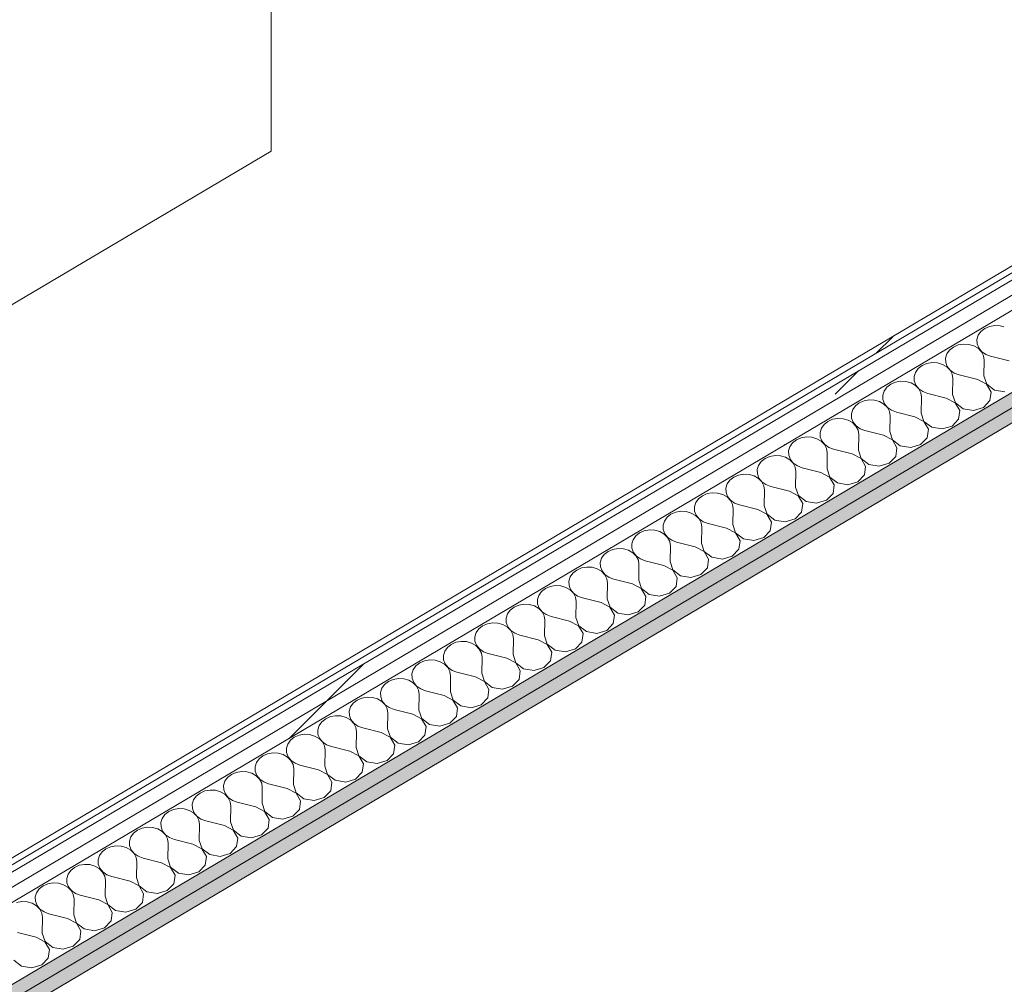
# Model space of a CAD drawing. Header units: millimetres. Extents: x -36631 to 27388, y -24993 to 6945.
# Tile 206 of 256: x 6243 to 7141, y -10282 to -9402. Entities that reach past the tile are written whole.
import ezdxf

# ---------------------------------------------------------------- set-up
doc = ezdxf.new("R2010")
doc.units = ezdxf.units.MM
doc.header["$MEASUREMENT"] = 0
doc.linetypes.add('Wipeout_Contour', pattern=[1000, 0, -1000])
doc.layers.add('Nuevo_08_E_Envans secs', color=7, linetype='Continuous')
doc.layers.add('Nuevo_08_E_Envans secs_Pluma_Nº__1', color=7, linetype='Continuous', lineweight=5)
doc.layers.add('Nuevo_08_E_Envans secs_Pluma_Nº__47', color=7, linetype='Continuous', lineweight=20)
for name, color, linetype, lineweight, true_color in [('Nuevo_08_E_Envans secs_Pluma_Nº__102', 7, 'Continuous', 5, 0xcccccc), ('Nuevo_08_E_Envans secs_Pluma_Nº__171', 171, 'Continuous', 13, 0xaaaaff), ('Nuevo_08_E_Envans secs_Pluma_Nº__177', 7, 'Continuous', 15, 0xf7e046), ('Nuevo_08_E_Envans secs_Pluma_Nº__79', 7, 'Continuous', 5, 0xaaffd5)]:
    doc.layers.add(name, color=color, linetype=linetype, lineweight=lineweight, true_color=true_color)
pattern_1 = [(45, (0, 0), (-183.848, 183.848), [195, -65]), (45, (7e-14, 183.85), (-183.848, 183.848), [195, -65])]

# ---------------------------------------------------------------- blocks, each defined once
blk = doc.blocks.new('*X278')
at = {"layer": 'Nuevo_08_E_Envans secs_Pluma_Nº__102', "color": 254, "linetype": 'Continuous', "lineweight": 5, "true_color": 0xcccccc}
for p, q in [((7127.14, -9681.96), (7122.84, -9683.83)), ((7131.91, -9681.12), (7127.14, -9681.96)), ((7136.78, -9681.37), (7131.91, -9681.12)), ((7140.09, -9682.32), (7136.78, -9681.37)), ((7116.87, -9690.02), (7115.66, -9693.87)), ((7119.33, -9686.59), (7116.87, -9690.02)), ((7122.84, -9683.83), (7119.33, -9686.59)), ((7098.54, -9698.9), (7094.23, -9700.77)), ((7103.3, -9698.06), (7098.54, -9698.9)), ((7108.17, -9698.31), (7103.3, -9698.06)), ((7112.78, -9699.63), (7108.17, -9698.31)), ((7116.76, -9701.93), (7112.78, -9699.63)), ((7115.66, -9693.87), (7115.8, -9697.84)), ((7115.8, -9697.84), (7117.25, -9701.63)), ((7088.26, -9706.96), (7087.06, -9710.81)), ((7090.72, -9703.53), (7088.26, -9706.96)), ((7094.23, -9700.77), (7090.72, -9703.53)), ((7119.81, -9705.02), (7116.76, -9701.93)), ((7117.25, -9701.63), (7119.93, -9704.95)), ((7121.72, -9708.68), (7119.81, -9705.02)), ((7119.93, -9704.95), (7123.62, -9707.55)), ((7122.32, -9712.62), (7121.72, -9708.68)), ((7123.62, -9707.55), (7128.04, -9709.23)), ((7144.95, -9713.46), (7128.04, -9709.23)), ((7065.62, -9717.71), (7062.11, -9720.47)), ((7069.93, -9715.84), (7065.62, -9717.71)), ((7074.7, -9715), (7069.93, -9715.84)), ((7079.57, -9715.25), (7074.7, -9715)), ((7084.17, -9716.57), (7079.57, -9715.25)), ((7088.15, -9718.87), (7084.17, -9716.57)), ((7087.06, -9710.81), (7087.19, -9714.78)), ((7087.19, -9714.78), (7088.65, -9718.57)), ((7122.06, -9727.02), (7122.32, -9712.62)), ((7059.66, -9723.9), (7058.45, -9727.75)), ((7062.11, -9720.47), (7059.66, -9723.9)), ((7091.21, -9721.96), (7088.15, -9718.87)), ((7088.65, -9718.57), (7091.32, -9721.89)), ((7093.11, -9725.62), (7091.21, -9721.96)), ((7091.32, -9721.89), (7095.01, -9724.49)), ((7093.71, -9729.56), (7093.11, -9725.62)), ((7095.01, -9724.49), (7099.43, -9726.17)), ((7116.34, -9730.4), (7099.43, -9726.17)), ((7122.06, -9727.02), (7124.56, -9734.62)), ((7037.02, -9734.65), (7033.5, -9737.41)), ((7041.32, -9732.78), (7037.02, -9734.65)), ((7046.09, -9731.94), (7041.32, -9732.78)), ((7050.96, -9732.19), (7046.09, -9731.94)), ((7055.56, -9733.51), (7050.96, -9732.19)), ((7059.54, -9735.81), (7055.56, -9733.51)), ((7058.45, -9727.75), (7058.58, -9731.72)), ((7058.58, -9731.72), (7060.04, -9735.51)), ((7062.6, -9738.9), (7059.54, -9735.81)), ((7060.04, -9735.51), (7062.72, -9738.84)), ((7093.45, -9743.96), (7093.71, -9729.56)), ((7124.45, -9734.68), (7116.34, -9730.4)), ((7128.58, -9741.8), (7124.45, -9734.68)), ((7124.56, -9734.62), (7131.6, -9740.01)), ((7031.05, -9740.85), (7029.84, -9744.69)), ((7029.84, -9744.69), (7029.97, -9748.67)), ((7033.5, -9737.41), (7031.05, -9740.85)), ((7064.5, -9742.56), (7062.6, -9738.9)), ((7062.72, -9738.84), (7066.4, -9741.44)), ((7065.1, -9746.5), (7064.5, -9742.56)), ((7066.4, -9741.44), (7070.83, -9743.12)), ((7087.73, -9747.35), (7070.83, -9743.12)), ((7093.45, -9743.96), (7095.96, -9751.56)), ((7127.51, -9749.62), (7128.58, -9741.8)), ((7131.6, -9740.01), (7141.07, -9741.58)), ((7004.9, -9754.35), (7002.44, -9757.79)), ((7008.41, -9751.6), (7004.9, -9754.35)), ((7012.71, -9749.72), (7008.41, -9751.6)), ((7017.48, -9748.88), (7012.71, -9749.72)), ((7022.35, -9749.13), (7017.48, -9748.88)), ((7026.95, -9750.45), (7022.35, -9749.13)), ((7030.93, -9752.75), (7026.95, -9750.45)), ((7029.97, -9748.67), (7031.43, -9752.46)), ((7033.99, -9755.85), (7030.93, -9752.75)), ((7031.43, -9752.46), (7034.11, -9755.78)), ((7064.84, -9760.9), (7065.1, -9746.5)), ((7095.84, -9751.63), (7087.73, -9747.35)), ((7099.98, -9758.74), (7095.84, -9751.63)), ((7095.96, -9751.56), (7103, -9756.95)), ((7121.54, -9755.81), (7127.51, -9749.62)), ((7002.44, -9757.79), (7001.24, -9761.64)), ((7001.24, -9761.64), (7001.37, -9765.61)), ((7035.89, -9759.5), (7033.99, -9755.85)), ((7034.11, -9755.78), (7037.8, -9758.38)), ((7036.5, -9763.44), (7035.89, -9759.5)), ((7037.8, -9758.38), (7042.22, -9760.06)), ((7059.12, -9764.29), (7042.22, -9760.06)), ((7064.84, -9760.9), (7067.35, -9768.5)), ((7098.9, -9766.56), (7099.98, -9758.74)), ((7103, -9756.95), (7112.47, -9758.52)), ((7112.47, -9758.52), (7121.54, -9755.81)), ((6976.29, -9771.29), (6973.84, -9774.73)), ((6979.8, -9768.54), (6976.29, -9771.29)), ((6984.11, -9766.66), (6979.8, -9768.54)), ((6988.88, -9765.82), (6984.11, -9766.66)), ((6993.75, -9766.07), (6988.88, -9765.82)), ((6998.35, -9767.4), (6993.75, -9766.07)), ((7002.33, -9769.69), (6998.35, -9767.4)), ((7001.37, -9765.61), (7002.82, -9769.4)), ((7005.38, -9772.79), (7002.33, -9769.69)), ((7002.82, -9769.4), (7005.5, -9772.72)), ((7036.24, -9777.84), (7036.5, -9763.44)), ((7067.23, -9768.57), (7059.12, -9764.29)), ((7071.37, -9775.68), (7067.23, -9768.57)), ((7067.35, -9768.5), (7074.39, -9773.89)), ((7092.93, -9772.75), (7098.9, -9766.56)), ((6973.84, -9774.73), (6972.63, -9778.58)), ((6972.63, -9778.58), (6972.76, -9782.55)), ((7007.29, -9776.44), (7005.38, -9772.79)), ((7005.5, -9772.72), (7009.19, -9775.32)), ((7007.89, -9780.39), (7007.29, -9776.44)), ((7007.63, -9794.78), (7007.89, -9780.39)), ((7009.19, -9775.32), (7013.61, -9777)), ((7030.52, -9781.23), (7013.61, -9777)), ((7038.63, -9785.51), (7030.52, -9781.23)), ((7036.24, -9777.84), (7038.74, -9785.44)), ((7070.29, -9783.5), (7071.37, -9775.68)), ((7074.39, -9773.89), (7083.86, -9775.46)), ((7083.86, -9775.46), (7092.93, -9772.75)), ((6947.68, -9788.24), (6945.23, -9791.67)), ((6951.19, -9785.48), (6947.68, -9788.24)), ((6955.5, -9783.61), (6951.19, -9785.48)), ((6960.27, -9782.76), (6955.5, -9783.61)), ((6965.14, -9783.01), (6960.27, -9782.76)), ((6969.74, -9784.34), (6965.14, -9783.01)), ((6973.72, -9786.63), (6969.74, -9784.34)), ((6972.76, -9782.55), (6974.22, -9786.34)), ((6976.78, -9789.73), (6973.72, -9786.63)), ((6974.22, -9786.34), (6976.89, -9789.66)), ((6978.68, -9793.39), (6976.78, -9789.73)), ((6976.89, -9789.66), (6980.58, -9792.26)), ((7042.76, -9792.62), (7038.63, -9785.51)), ((7038.74, -9785.44), (7045.78, -9790.83)), ((7055.25, -9792.4), (7064.33, -9789.69)), ((7064.33, -9789.69), (7070.29, -9783.5)), ((6945.23, -9791.67), (6944.02, -9795.52)), ((6944.02, -9795.52), (6944.15, -9799.49)), ((6979.28, -9797.33), (6978.68, -9793.39)), ((6979.02, -9811.72), (6979.28, -9797.33)), ((6980.58, -9792.26), (6985, -9793.94)), ((7001.91, -9798.17), (6985, -9793.94)), ((7010.02, -9802.45), (7001.91, -9798.17)), ((7007.63, -9794.78), (7010.14, -9802.38)), ((7041.68, -9800.44), (7042.76, -9792.62)), ((7045.78, -9790.83), (7055.25, -9792.4)), ((6919.07, -9805.18), (6916.62, -9808.61)), ((6922.59, -9802.42), (6919.07, -9805.18)), ((6926.89, -9800.55), (6922.59, -9802.42)), ((6931.66, -9799.7), (6926.89, -9800.55)), ((6936.53, -9799.95), (6931.66, -9799.7)), ((6941.13, -9801.28), (6936.53, -9799.95)), ((6945.11, -9803.57), (6941.13, -9801.28)), ((6944.15, -9799.49), (6945.61, -9803.28)), ((6948.17, -9806.67), (6945.11, -9803.57)), ((6945.61, -9803.28), (6948.29, -9806.6)), ((6950.07, -9810.33), (6948.17, -9806.67)), ((6948.29, -9806.6), (6951.97, -9809.2)), ((7014.15, -9809.56), (7010.02, -9802.45)), ((7010.14, -9802.38), (7017.17, -9807.77)), ((7017.17, -9807.77), (7026.64, -9809.35)), ((7026.64, -9809.35), (7035.72, -9806.63)), ((7035.72, -9806.63), (7041.68, -9800.44)), ((6903.05, -9816.65), (6898.28, -9817.49)), ((6907.92, -9816.9), (6903.05, -9816.65)), ((6912.52, -9818.22), (6907.92, -9816.9)), ((6916.62, -9808.61), (6915.41, -9812.46)), ((6915.41, -9812.46), (6915.54, -9816.43)), ((6915.54, -9816.43), (6917, -9820.22)), ((6950.68, -9814.27), (6950.07, -9810.33)), ((6950.42, -9828.66), (6950.68, -9814.27)), ((6951.97, -9809.2), (6956.4, -9810.88)), ((6973.3, -9815.11), (6956.4, -9810.88)), ((6981.41, -9819.39), (6973.3, -9815.11)), ((6979.02, -9811.72), (6981.53, -9819.32)), ((7013.08, -9817.38), (7014.15, -9809.56)), ((6888.01, -9825.55), (6886.81, -9829.4)), ((6890.47, -9822.12), (6888.01, -9825.55)), ((6893.98, -9819.36), (6890.47, -9822.12)), ((6898.28, -9817.49), (6893.98, -9819.36)), ((6916.5, -9820.52), (6912.52, -9818.22)), ((6919.56, -9823.61), (6916.5, -9820.52)), ((6917, -9820.22), (6919.68, -9823.54)), ((6921.47, -9827.27), (6919.56, -9823.61)), ((6919.68, -9823.54), (6923.37, -9826.14)), ((6923.37, -9826.14), (6927.79, -9827.82)), ((6985.55, -9826.5), (6981.41, -9819.39)), ((6981.53, -9819.32), (6988.57, -9824.71)), ((6988.57, -9824.71), (6998.04, -9826.29)), ((6998.04, -9826.29), (7007.11, -9823.57)), ((7007.11, -9823.57), (7013.08, -9817.38)), ((6869.68, -9834.43), (6865.37, -9836.3)), ((6874.45, -9833.59), (6869.68, -9834.43)), ((6879.32, -9833.84), (6874.45, -9833.59)), ((6883.92, -9835.16), (6879.32, -9833.84)), ((6887.9, -9837.46), (6883.92, -9835.16)), ((6886.81, -9829.4), (6886.94, -9833.37)), ((6886.94, -9833.37), (6888.4, -9837.16)), ((6922.07, -9831.21), (6921.47, -9827.27)), ((6921.81, -9845.61), (6922.07, -9831.21)), ((6944.69, -9832.05), (6927.79, -9827.82)), ((6952.8, -9836.33), (6944.69, -9832.05)), ((6950.42, -9828.66), (6952.92, -9836.26)), ((6978.5, -9840.51), (6984.47, -9834.32)), ((6984.47, -9834.32), (6985.55, -9826.5)), ((6859.41, -9842.49), (6858.2, -9846.34)), ((6861.86, -9839.06), (6859.41, -9842.49)), ((6865.37, -9836.3), (6861.86, -9839.06)), ((6890.96, -9840.55), (6887.9, -9837.46)), ((6888.4, -9837.16), (6891.07, -9840.48)), ((6892.86, -9844.21), (6890.96, -9840.55)), ((6891.07, -9840.48), (6894.76, -9843.08)), ((6894.76, -9843.08), (6899.18, -9844.76)), ((6956.94, -9843.44), (6952.8, -9836.33)), ((6952.92, -9836.26), (6959.96, -9841.66)), ((6955.86, -9851.26), (6956.94, -9843.44)), ((6959.96, -9841.66), (6969.43, -9843.23)), ((6969.43, -9843.23), (6978.5, -9840.51)), ((6841.07, -9851.37), (6836.76, -9853.24)), ((6845.84, -9850.53), (6841.07, -9851.37)), ((6850.71, -9850.78), (6845.84, -9850.53)), ((6855.31, -9852.1), (6850.71, -9850.78)), ((6859.29, -9854.4), (6855.31, -9852.1)), ((6858.2, -9846.34), (6858.33, -9850.31)), ((6858.33, -9850.31), (6859.79, -9854.1)), ((6893.46, -9848.15), (6892.86, -9844.21)), ((6893.2, -9862.55), (6893.46, -9848.15)), ((6916.09, -9848.99), (6899.18, -9844.76)), ((6924.2, -9853.27), (6916.09, -9848.99)), ((6921.81, -9845.61), (6924.31, -9853.21)), ((6949.9, -9857.46), (6955.86, -9851.26)), ((6830.8, -9859.44), (6829.59, -9863.28)), ((6833.25, -9856), (6830.8, -9859.44)), ((6836.76, -9853.24), (6833.25, -9856)), ((6862.35, -9857.49), (6859.29, -9854.4)), ((6859.79, -9854.1), (6862.46, -9857.43)), ((6864.25, -9861.15), (6862.35, -9857.49)), ((6862.46, -9857.43), (6866.15, -9860.02)), ((6864.85, -9865.09), (6864.25, -9861.15)), ((6866.15, -9860.02), (6870.57, -9861.7)), ((6887.48, -9865.94), (6870.57, -9861.7)), ((6928.33, -9860.39), (6924.2, -9853.27)), ((6924.31, -9853.21), (6931.35, -9858.6)), ((6927.26, -9868.21), (6928.33, -9860.39)), ((6931.35, -9858.6), (6940.82, -9860.17)), ((6940.82, -9860.17), (6949.9, -9857.46)), ((6808.16, -9870.18), (6804.64, -9872.94)), ((6812.46, -9868.31), (6808.16, -9870.18)), ((6817.23, -9867.47), (6812.46, -9868.31)), ((6822.1, -9867.72), (6817.23, -9867.47)), ((6826.7, -9869.04), (6822.1, -9867.72)), ((6830.68, -9871.34), (6826.7, -9869.04)), ((6829.59, -9863.28), (6829.72, -9867.26)), ((6829.72, -9867.26), (6831.18, -9871.05)), ((6831.18, -9871.05), (6833.86, -9874.37)), ((6864.59, -9879.49), (6864.85, -9865.09)), ((6895.59, -9870.22), (6887.48, -9865.94)), ((6893.2, -9862.55), (6895.71, -9870.15)), ((6899.72, -9877.33), (6895.59, -9870.22)), ((6895.71, -9870.15), (6902.74, -9875.54)), ((6921.29, -9874.4), (6927.26, -9868.21)), ((6802.19, -9876.38), (6800.98, -9880.23)), ((6804.64, -9872.94), (6802.19, -9876.38)), ((6833.74, -9874.44), (6830.68, -9871.34)), ((6835.64, -9878.09), (6833.74, -9874.44)), ((6833.86, -9874.37), (6837.55, -9876.97)), ((6836.25, -9882.03), (6835.64, -9878.09)), ((6837.55, -9876.97), (6841.97, -9878.65)), ((6858.87, -9882.88), (6841.97, -9878.65)), ((6864.59, -9879.49), (6867.1, -9887.09)), ((6898.65, -9885.15), (6899.72, -9877.33)), ((6902.74, -9875.54), (6912.22, -9877.11)), ((6912.22, -9877.11), (6921.29, -9874.4)), ((6779.55, -9887.13), (6776.04, -9889.88)), ((6783.85, -9885.25), (6779.55, -9887.13)), ((6788.62, -9884.41), (6783.85, -9885.25)), ((6793.49, -9884.66), (6788.62, -9884.41)), ((6798.09, -9885.98), (6793.49, -9884.66)), ((6802.08, -9888.28), (6798.09, -9885.98)), ((6800.98, -9880.23), (6801.11, -9884.2)), ((6801.11, -9884.2), (6802.57, -9887.99)), ((6805.13, -9891.38), (6802.08, -9888.28)), ((6802.57, -9887.99), (6805.25, -9891.31)), ((6835.99, -9896.43), (6836.25, -9882.03)), ((6866.98, -9887.16), (6858.87, -9882.88)), ((6871.12, -9894.27), (6866.98, -9887.16)), ((6867.1, -9887.09), (6874.14, -9892.48)), ((6892.68, -9891.34), (6898.65, -9885.15)), ((6773.58, -9893.32), (6772.38, -9897.17)), ((6772.38, -9897.17), (6772.51, -9901.14)), ((6776.04, -9889.88), (6773.58, -9893.32)), ((6807.04, -9895.03), (6805.13, -9891.38)), ((6805.25, -9891.31), (6808.94, -9893.91)), ((6807.64, -9898.98), (6807.04, -9895.03)), ((6808.94, -9893.91), (6813.36, -9895.59)), ((6830.26, -9899.82), (6813.36, -9895.59)), ((6835.99, -9896.43), (6838.49, -9904.03)), ((6870.04, -9902.09), (6871.12, -9894.27)), ((6874.14, -9892.48), (6883.61, -9894.05)), ((6883.61, -9894.05), (6892.68, -9891.34)), ((6747.43, -9906.83), (6744.98, -9910.26)), ((6750.94, -9904.07), (6747.43, -9906.83)), ((6755.25, -9902.2), (6750.94, -9904.07)), ((6760.02, -9901.35), (6755.25, -9902.2)), ((6764.89, -9901.6), (6760.02, -9901.35)), ((6769.49, -9902.93), (6764.89, -9901.6)), ((6773.47, -9905.22), (6769.49, -9902.93)), ((6772.51, -9901.14), (6773.97, -9904.93)), ((6776.53, -9908.32), (6773.47, -9905.22)), ((6773.97, -9904.93), (6776.64, -9908.25)), ((6807.38, -9913.37), (6807.64, -9898.98)), ((6838.38, -9904.1), (6830.26, -9899.82)), ((6842.51, -9911.21), (6838.38, -9904.1)), ((6838.49, -9904.03), (6845.53, -9909.42)), ((6864.07, -9908.28), (6870.04, -9902.09)), ((6744.98, -9910.26), (6743.77, -9914.11)), ((6743.77, -9914.11), (6743.9, -9918.08)), ((6778.43, -9911.98), (6776.53, -9908.32)), ((6776.64, -9908.25), (6780.33, -9910.85)), ((6779.03, -9915.92), (6778.43, -9911.98)), ((6778.77, -9930.31), (6779.03, -9915.92)), ((6780.33, -9910.85), (6784.75, -9912.53)), ((6801.66, -9916.76), (6784.75, -9912.53)), ((6807.38, -9913.37), (6809.88, -9920.97)), ((6841.43, -9919.03), (6842.51, -9911.21)), ((6845.53, -9909.42), (6855, -9910.99)), ((6855, -9910.99), (6864.07, -9908.28)), ((6718.82, -9923.77), (6716.37, -9927.2)), ((6722.34, -9921.01), (6718.82, -9923.77)), ((6726.64, -9919.14), (6722.34, -9921.01)), ((6731.41, -9918.29), (6726.64, -9919.14)), ((6736.28, -9918.54), (6731.41, -9918.29)), ((6740.88, -9919.87), (6736.28, -9918.54)), ((6744.86, -9922.16), (6740.88, -9919.87)), ((6743.9, -9918.08), (6745.36, -9921.87)), ((6747.92, -9925.26), (6744.86, -9922.16)), ((6745.36, -9921.87), (6748.03, -9925.19)), ((6809.77, -9921.04), (6801.66, -9916.76)), ((6813.9, -9928.15), (6809.77, -9921.04)), ((6809.88, -9920.97), (6816.92, -9926.36)), ((6835.47, -9925.22), (6841.43, -9919.03)), ((6716.37, -9927.2), (6715.16, -9931.05)), ((6715.16, -9931.05), (6715.29, -9935.02)), ((6749.82, -9928.92), (6747.92, -9925.26)), ((6748.03, -9925.19), (6751.72, -9927.79)), ((6750.42, -9932.86), (6749.82, -9928.92)), ((6750.16, -9947.25), (6750.42, -9932.86)), ((6751.72, -9927.79), (6756.15, -9929.47)), ((6773.05, -9933.7), (6756.15, -9929.47)), ((6781.16, -9937.98), (6773.05, -9933.7)), ((6778.77, -9930.31), (6781.28, -9937.91)), ((6812.83, -9935.97), (6813.9, -9928.15)), ((6816.92, -9926.36), (6826.39, -9927.94)), ((6826.39, -9927.94), (6835.47, -9925.22)), ((6690.22, -9940.71), (6687.76, -9944.14)), ((6693.73, -9937.95), (6690.22, -9940.71)), ((6698.03, -9936.08), (6693.73, -9937.95)), ((6702.8, -9935.24), (6698.03, -9936.08)), ((6707.67, -9935.49), (6702.8, -9935.24)), ((6712.27, -9936.81), (6707.67, -9935.49)), ((6716.25, -9939.11), (6712.27, -9936.81)), ((6715.29, -9935.02), (6716.75, -9938.81)), ((6719.31, -9942.2), (6716.25, -9939.11)), ((6716.75, -9938.81), (6719.43, -9942.13)), ((6721.21, -9945.86), (6719.31, -9942.2)), ((6719.43, -9942.13), (6723.12, -9944.73)), ((6785.3, -9945.09), (6781.16, -9937.98)), ((6781.28, -9937.91), (6788.32, -9943.3)), ((6797.79, -9944.88), (6806.86, -9942.16)), ((6806.86, -9942.16), (6812.83, -9935.97)), ((6687.76, -9944.14), (6686.55, -9947.99)), ((6686.55, -9947.99), (6686.69, -9951.96)), ((6721.82, -9949.8), (6721.21, -9945.86)), ((6721.56, -9964.2), (6721.82, -9949.8)), ((6723.12, -9944.73), (6727.54, -9946.41)), ((6744.44, -9950.64), (6727.54, -9946.41)), ((6752.55, -9954.92), (6744.44, -9950.64)), ((6750.16, -9947.25), (6752.67, -9954.85)), ((6784.22, -9952.91), (6785.3, -9945.09)), ((6788.32, -9943.3), (6797.79, -9944.88)), ((6661.61, -9957.65), (6659.15, -9961.08)), ((6665.12, -9954.89), (6661.61, -9957.65)), ((6669.43, -9953.02), (6665.12, -9954.89)), ((6674.19, -9952.18), (6669.43, -9953.02)), ((6679.06, -9952.43), (6674.19, -9952.18)), ((6683.67, -9953.75), (6679.06, -9952.43)), ((6687.65, -9956.05), (6683.67, -9953.75)), ((6686.69, -9951.96), (6688.14, -9955.75)), ((6690.7, -9959.14), (6687.65, -9956.05)), ((6688.14, -9955.75), (6690.82, -9959.07)), ((6692.61, -9962.8), (6690.7, -9959.14)), ((6690.82, -9959.07), (6694.51, -9961.67)), ((6756.69, -9962.03), (6752.55, -9954.92)), ((6752.67, -9954.85), (6759.71, -9960.24)), ((6759.71, -9960.24), (6769.18, -9961.82)), ((6769.18, -9961.82), (6778.25, -9959.1)), ((6778.25, -9959.1), (6784.22, -9952.91)), ((6645.59, -9969.12), (6640.82, -9969.96)), ((6650.46, -9969.37), (6645.59, -9969.12)), ((6655.06, -9970.69), (6650.46, -9969.37)), ((6659.15, -9961.08), (6657.95, -9964.93)), ((6657.95, -9964.93), (6658.08, -9968.9)), ((6658.08, -9968.9), (6659.54, -9972.69)), ((6693.21, -9966.74), (6692.61, -9962.8)), ((6692.95, -9981.14), (6693.21, -9966.74)), ((6694.51, -9961.67), (6698.93, -9963.35)), ((6715.84, -9967.58), (6698.93, -9963.35)), ((6723.95, -9971.86), (6715.84, -9967.58)), ((6721.56, -9964.2), (6724.06, -9971.79)), ((6755.61, -9969.85), (6756.69, -9962.03)), ((6630.55, -9978.02), (6629.34, -9981.87)), ((6633, -9974.59), (6630.55, -9978.02)), ((6636.51, -9971.83), (6633, -9974.59)), ((6640.82, -9969.96), (6636.51, -9971.83)), ((6659.04, -9972.99), (6655.06, -9970.69)), ((6662.1, -9976.08), (6659.04, -9972.99)), ((6659.54, -9972.69), (6662.21, -9976.01)), ((6664, -9979.74), (6662.1, -9976.08)), ((6662.21, -9976.01), (6665.9, -9978.61)), ((6665.9, -9978.61), (6670.32, -9980.29)), ((6728.08, -9978.97), (6723.95, -9971.86)), ((6724.06, -9971.79), (6731.1, -9977.19)), ((6731.1, -9977.19), (6740.57, -9978.76)), ((6740.57, -9978.76), (6749.65, -9976.05)), ((6749.65, -9976.05), (6755.61, -9969.85)), ((6612.21, -9986.9), (6607.91, -9988.77)), ((6616.98, -9986.06), (6612.21, -9986.9)), ((6621.85, -9986.31), (6616.98, -9986.06)), ((6626.45, -9987.63), (6621.85, -9986.31)), ((6630.43, -9989.93), (6626.45, -9987.63)), ((6629.34, -9981.87), (6629.47, -9985.84)), ((6629.47, -9985.84), (6630.93, -9989.63)), ((6664.6, -9983.68), (6664, -9979.74)), ((6664.34, -9998.08), (6664.6, -9983.68)), ((6687.23, -9984.53), (6670.32, -9980.29)), ((6695.34, -9988.8), (6687.23, -9984.53)), ((6692.95, -9981.14), (6695.45, -9988.74)), ((6721.04, -9992.99), (6727, -9986.79)), ((6727, -9986.79), (6728.08, -9978.97)), ((6601.94, -9994.97), (6600.73, -9998.82)), ((6604.39, -9991.53), (6601.94, -9994.97)), ((6607.91, -9988.77), (6604.39, -9991.53)), ((6633.49, -9993.02), (6630.43, -9989.93)), ((6630.93, -9989.63), (6633.61, -9992.96)), ((6635.39, -9996.68), (6633.49, -9993.02)), ((6633.61, -9992.96), (6637.29, -9995.56)), ((6635.99, -10000.62), (6635.39, -9996.68)), ((6637.29, -9995.56), (6641.72, -9997.24)), ((6699.47, -9995.92), (6695.34, -9988.8)), ((6695.45, -9988.74), (6702.49, -9994.13)), ((6698.4, -10003.74), (6699.47, -9995.92)), ((6702.49, -9994.13), (6711.96, -9995.7)), ((6711.96, -9995.7), (6721.04, -9992.99)), ((6583.6, -10003.84), (6579.3, -10005.72)), ((6588.37, -10003), (6583.6, -10003.84)), ((6593.24, -10003.25), (6588.37, -10003)), ((6597.84, -10004.57), (6593.24, -10003.25)), ((6601.82, -10006.87), (6597.84, -10004.57)), ((6600.73, -9998.82), (6600.86, -10002.79)), ((6600.86, -10002.79), (6602.32, -10006.58)), ((6635.73, -10015.02), (6635.99, -10000.62)), ((6658.62, -10001.47), (6641.72, -9997.24)), ((6666.73, -10005.75), (6658.62, -10001.47)), ((6664.34, -9998.08), (6666.85, -10005.68)), ((6692.43, -10009.93), (6698.4, -10003.74)), ((6573.33, -10011.91), (6572.13, -10015.76)), ((6575.79, -10008.47), (6573.33, -10011.91)), ((6579.3, -10005.72), (6575.79, -10008.47)), ((6604.88, -10009.97), (6601.82, -10006.87)), ((6602.32, -10006.58), (6605, -10009.9)), ((6606.78, -10013.62), (6604.88, -10009.97)), ((6605, -10009.9), (6608.69, -10012.5)), ((6607.39, -10017.57), (6606.78, -10013.62)), ((6608.69, -10012.5), (6613.11, -10014.18)), ((6630.01, -10018.41), (6613.11, -10014.18)), ((6670.87, -10012.86), (6666.73, -10005.75)), ((6666.85, -10005.68), (6673.89, -10011.07)), ((6669.79, -10020.68), (6670.87, -10012.86)), ((6673.89, -10011.07), (6683.36, -10012.64)), ((6683.36, -10012.64), (6692.43, -10009.93)), ((6550.69, -10022.66), (6547.18, -10025.41)), ((6555, -10020.79), (6550.69, -10022.66)), ((6559.77, -10019.94), (6555, -10020.79)), ((6564.64, -10020.19), (6559.77, -10019.94)), ((6569.24, -10021.52), (6564.64, -10020.19)), ((6573.22, -10023.81), (6569.24, -10021.52)), ((6572.13, -10015.76), (6572.26, -10019.73)), ((6572.26, -10019.73), (6573.71, -10023.52)), ((6573.71, -10023.52), (6576.39, -10026.84)), ((6607.13, -10031.96), (6607.39, -10017.57)), ((6638.12, -10022.69), (6630.01, -10018.41)), ((6635.73, -10015.02), (6638.24, -10022.62)), ((6642.26, -10029.8), (6638.12, -10022.69)), ((6638.24, -10022.62), (6645.28, -10028.01)), ((6663.82, -10026.87), (6669.79, -10020.68)), ((6544.73, -10028.85), (6543.52, -10032.7)), ((6547.18, -10025.41), (6544.73, -10028.85)), ((6576.27, -10026.91), (6573.22, -10023.81)), ((6578.18, -10030.56), (6576.27, -10026.91)), ((6576.39, -10026.84), (6580.08, -10029.44)), ((6578.78, -10034.51), (6578.18, -10030.56)), ((6580.08, -10029.44), (6584.5, -10031.12)), ((6601.41, -10035.35), (6584.5, -10031.12)), ((6607.13, -10031.96), (6609.63, -10039.56)), ((6641.18, -10037.62), (6642.26, -10029.8)), ((6645.28, -10028.01), (6654.75, -10029.58)), ((6654.75, -10029.58), (6663.82, -10026.87)), ((6522.08, -10039.6), (6518.57, -10042.36)), ((6526.39, -10037.73), (6522.08, -10039.6)), ((6531.16, -10036.88), (6526.39, -10037.73)), ((6536.03, -10037.13), (6531.16, -10036.88)), ((6540.63, -10038.46), (6536.03, -10037.13)), ((6544.61, -10040.75), (6540.63, -10038.46)), ((6543.52, -10032.7), (6543.65, -10036.67)), ((6543.65, -10036.67), (6545.11, -10040.46)), ((6547.67, -10043.85), (6544.61, -10040.75)), ((6545.11, -10040.46), (6547.78, -10043.78)), ((6578.52, -10048.9), (6578.78, -10034.51)), ((6609.52, -10039.63), (6601.41, -10035.35)), ((6613.65, -10046.74), (6609.52, -10039.63)), ((6609.63, -10039.56), (6616.67, -10044.95)), ((6635.22, -10043.81), (6641.18, -10037.62)), ((6516.12, -10045.79), (6514.91, -10049.64)), ((6514.91, -10049.64), (6515.04, -10053.61)), ((6518.57, -10042.36), (6516.12, -10045.79)), ((6549.57, -10047.51), (6547.67, -10043.85)), ((6547.78, -10043.78), (6551.47, -10046.38)), ((6550.17, -10051.45), (6549.57, -10047.51)), ((6551.47, -10046.38), (6555.89, -10048.06)), ((6572.8, -10052.29), (6555.89, -10048.06)), ((6578.52, -10048.9), (6581.03, -10056.5)), ((6612.57, -10054.56), (6613.65, -10046.74)), ((6616.67, -10044.95), (6626.14, -10046.53)), ((6626.14, -10046.53), (6635.22, -10043.81)), ((6489.96, -10059.3), (6487.51, -10062.73)), ((6493.48, -10056.54), (6489.96, -10059.3)), ((6497.78, -10054.67), (6493.48, -10056.54)), ((6502.55, -10053.83), (6497.78, -10054.67)), ((6507.42, -10054.07), (6502.55, -10053.83)), ((6512.02, -10055.4), (6507.42, -10054.07)), ((6516, -10057.7), (6512.02, -10055.4)), ((6515.04, -10053.61), (6516.5, -10057.4)), ((6519.06, -10060.79), (6516, -10057.7)), ((6516.5, -10057.4), (6519.18, -10060.72)), ((6549.91, -10065.84), (6550.17, -10051.45)), ((6580.91, -10056.57), (6572.8, -10052.29)), ((6585.04, -10063.68), (6580.91, -10056.57)), ((6581.03, -10056.5), (6588.06, -10061.89)), ((6606.61, -10060.75), (6612.57, -10054.56)), ((6487.51, -10062.73), (6486.3, -10066.58)), ((6486.3, -10066.58), (6486.43, -10070.55)), ((6520.96, -10064.45), (6519.06, -10060.79)), ((6519.18, -10060.72), (6522.86, -10063.32)), ((6521.57, -10068.39), (6520.96, -10064.45)), ((6521.31, -10082.78), (6521.57, -10068.39)), ((6522.86, -10063.32), (6527.29, -10065)), ((6544.19, -10069.23), (6527.29, -10065)), ((6549.91, -10065.84), (6552.42, -10073.44)), ((6583.97, -10071.5), (6585.04, -10063.68)), ((6588.06, -10061.89), (6597.53, -10063.47)), ((6597.53, -10063.47), (6606.61, -10060.75)), ((6461.36, -10076.24), (6458.9, -10079.67)), ((6464.87, -10073.48), (6461.36, -10076.24)), ((6469.17, -10071.61), (6464.87, -10073.48)), ((6473.94, -10070.77), (6469.17, -10071.61)), ((6478.81, -10071.02), (6473.94, -10070.77)), ((6483.41, -10072.34), (6478.81, -10071.02)), ((6487.39, -10074.64), (6483.41, -10072.34)), ((6486.43, -10070.55), (6487.89, -10074.34)), ((6490.45, -10077.73), (6487.39, -10074.64)), ((6487.89, -10074.34), (6490.57, -10077.66)), ((6552.3, -10073.51), (6544.19, -10069.23)), ((6556.44, -10080.62), (6552.3, -10073.51)), ((6552.42, -10073.44), (6559.46, -10078.83)), ((6578, -10077.69), (6583.97, -10071.5)), ((6458.9, -10079.67), (6457.7, -10083.52)), ((6457.7, -10083.52), (6457.83, -10087.49)), ((6492.36, -10081.39), (6490.45, -10077.73)), ((6490.57, -10077.66), (6494.26, -10080.26)), ((6492.96, -10085.33), (6492.36, -10081.39)), ((6492.7, -10099.73), (6492.96, -10085.33)), ((6494.26, -10080.26), (6498.68, -10081.94)), ((6515.58, -10086.17), (6498.68, -10081.94)), ((6523.69, -10090.45), (6515.58, -10086.17)), ((6521.31, -10082.78), (6523.81, -10090.38)), ((6555.36, -10088.44), (6556.44, -10080.62)), ((6559.46, -10078.83), (6568.93, -10080.41)), ((6568.93, -10080.41), (6578, -10077.69)), ((6432.75, -10093.18), (6430.3, -10096.61)), ((6436.26, -10090.42), (6432.75, -10093.18)), ((6440.57, -10088.55), (6436.26, -10090.42)), ((6445.34, -10087.71), (6440.57, -10088.55)), ((6450.21, -10087.96), (6445.34, -10087.71)), ((6454.81, -10089.28), (6450.21, -10087.96)), ((6458.79, -10091.58), (6454.81, -10089.28)), ((6457.83, -10087.49), (6459.29, -10091.28)), ((6461.85, -10094.67), (6458.79, -10091.58)), ((6459.29, -10091.28), (6461.96, -10094.6)), ((6463.75, -10098.33), (6461.85, -10094.67)), ((6461.96, -10094.6), (6465.65, -10097.2)), ((6527.83, -10097.56), (6523.69, -10090.45)), ((6523.81, -10090.38), (6530.85, -10095.78)), ((6540.32, -10097.35), (6549.39, -10094.63)), ((6549.39, -10094.63), (6555.36, -10088.44)), ((6430.3, -10096.61), (6429.09, -10100.46)), ((6429.09, -10100.46), (6429.22, -10104.43)), ((6464.35, -10102.27), (6463.75, -10098.33)), ((6464.09, -10116.67), (6464.35, -10102.27)), ((6465.65, -10097.2), (6470.07, -10098.88)), ((6486.98, -10103.11), (6470.07, -10098.88)), ((6495.09, -10107.39), (6486.98, -10103.11)), ((6492.7, -10099.73), (6495.2, -10107.33)), ((6526.75, -10105.38), (6527.83, -10097.56)), ((6530.85, -10095.78), (6540.32, -10097.35)), ((6404.14, -10110.12), (6401.69, -10113.56)), ((6407.65, -10107.36), (6404.14, -10110.12)), ((6411.96, -10105.49), (6407.65, -10107.36)), ((6416.73, -10104.65), (6411.96, -10105.49)), ((6421.6, -10104.9), (6416.73, -10104.65)), ((6426.2, -10106.22), (6421.6, -10104.9)), ((6430.18, -10108.52), (6426.2, -10106.22)), ((6429.22, -10104.43), (6430.68, -10108.22)), ((6433.24, -10111.61), (6430.18, -10108.52)), ((6430.68, -10108.22), (6433.35, -10111.55)), ((6435.14, -10115.27), (6433.24, -10111.61)), ((6433.35, -10111.55), (6437.04, -10114.15)), ((6499.22, -10114.51), (6495.09, -10107.39)), ((6495.2, -10107.33), (6502.24, -10112.72)), ((6502.24, -10112.72), (6511.71, -10114.29)), ((6511.71, -10114.29), (6520.79, -10111.58)), ((6520.79, -10111.58), (6526.75, -10105.38)), ((6388.12, -10121.59), (6383.35, -10122.43)), ((6392.99, -10121.84), (6388.12, -10121.59)), ((6397.59, -10123.16), (6392.99, -10121.84)), ((6401.69, -10113.56), (6400.48, -10117.4)), ((6400.48, -10117.4), (6400.61, -10121.38)), ((6400.61, -10121.38), (6402.07, -10125.17)), ((6435.74, -10119.21), (6435.14, -10115.27)), ((6435.48, -10133.61), (6435.74, -10119.21)), ((6437.04, -10114.15), (6441.46, -10115.83)), ((6458.37, -10120.06), (6441.46, -10115.83)), ((6466.48, -10124.34), (6458.37, -10120.06)), ((6464.09, -10116.67), (6466.6, -10124.27)), ((6492.18, -10128.52), (6498.15, -10122.33)), ((6498.15, -10122.33), (6499.22, -10114.51)), ((6373.08, -10130.5), (6371.87, -10134.35)), ((6375.53, -10127.06), (6373.08, -10130.5)), ((6379.05, -10124.31), (6375.53, -10127.06)), ((6383.35, -10122.43), (6379.05, -10124.31)), ((6401.57, -10125.46), (6397.59, -10123.16)), ((6404.63, -10128.56), (6401.57, -10125.46)), ((6402.07, -10125.17), (6404.75, -10128.49)), ((6406.53, -10132.21), (6404.63, -10128.56)), ((6404.75, -10128.49), (6408.44, -10131.09)), ((6408.44, -10131.09), (6412.86, -10132.77)), ((6470.61, -10131.45), (6466.48, -10124.34)), ((6466.6, -10124.27), (6473.63, -10129.66)), ((6473.63, -10129.66), (6483.11, -10131.23)), ((6483.11, -10131.23), (6492.18, -10128.52)), ((6354.74, -10139.37), (6350.44, -10141.25)), ((6359.51, -10138.53), (6354.74, -10139.37)), ((6364.38, -10138.78), (6359.51, -10138.53)), ((6368.98, -10140.11), (6364.38, -10138.78)), ((6372.97, -10142.4), (6368.98, -10140.11)), ((6371.87, -10134.35), (6372, -10138.32)), ((6372, -10138.32), (6373.46, -10142.11)), ((6407.14, -10136.15), (6406.53, -10132.21)), ((6406.88, -10150.55), (6407.14, -10136.15)), ((6429.76, -10137), (6412.86, -10132.77)), ((6437.87, -10141.28), (6429.76, -10137)), ((6435.48, -10133.61), (6437.99, -10141.21)), ((6463.57, -10145.46), (6469.54, -10139.27)), ((6469.54, -10139.27), (6470.61, -10131.45)), ((6344.47, -10147.44), (6343.27, -10151.29)), ((6346.93, -10144), (6344.47, -10147.44)), ((6350.44, -10141.25), (6346.93, -10144)), ((6376.02, -10145.5), (6372.97, -10142.4)), ((6373.46, -10142.11), (6376.14, -10145.43)), ((6377.93, -10149.15), (6376.02, -10145.5)), ((6376.14, -10145.43), (6379.83, -10148.03)), ((6378.53, -10153.1), (6377.93, -10149.15)), ((6379.83, -10148.03), (6384.25, -10149.71)), ((6442.01, -10148.39), (6437.87, -10141.28)), ((6437.99, -10141.21), (6445.03, -10146.6)), ((6440.93, -10156.21), (6442.01, -10148.39)), ((6445.03, -10146.6), (6454.5, -10148.17)), ((6454.5, -10148.17), (6463.57, -10145.46)), ((6321.83, -10158.19), (6318.32, -10160.95)), ((6326.14, -10156.32), (6321.83, -10158.19)), ((6330.91, -10155.47), (6326.14, -10156.32)), ((6335.78, -10155.72), (6330.91, -10155.47)), ((6340.38, -10157.05), (6335.78, -10155.72)), ((6344.36, -10159.34), (6340.38, -10157.05)), ((6343.27, -10151.29), (6343.4, -10155.26)), ((6343.4, -10155.26), (6344.86, -10159.05)), ((6378.27, -10167.49), (6378.53, -10153.1)), ((6401.15, -10153.94), (6384.25, -10149.71)), ((6409.27, -10158.22), (6401.15, -10153.94)), ((6406.88, -10150.55), (6409.38, -10158.15)), ((6413.4, -10165.33), (6409.27, -10158.22)), ((6409.38, -10158.15), (6416.42, -10163.54)), ((6434.96, -10162.4), (6440.93, -10156.21)), ((6315.87, -10164.38), (6314.66, -10168.23)), ((6318.32, -10160.95), (6315.87, -10164.38)), ((6347.42, -10162.44), (6344.36, -10159.34)), ((6344.86, -10159.05), (6347.53, -10162.37)), ((6349.32, -10166.1), (6347.42, -10162.44)), ((6347.53, -10162.37), (6351.22, -10164.97)), ((6349.92, -10170.04), (6349.32, -10166.1)), ((6351.22, -10164.97), (6355.64, -10166.65)), ((6372.55, -10170.88), (6355.64, -10166.65)), ((6412.32, -10173.15), (6413.4, -10165.33)), ((6416.42, -10163.54), (6425.89, -10165.11)), ((6425.89, -10165.11), (6434.96, -10162.4)), ((6293.23, -10175.13), (6289.71, -10177.89)), ((6297.53, -10173.26), (6293.23, -10175.13)), ((6302.3, -10172.41), (6297.53, -10173.26)), ((6307.17, -10172.66), (6302.3, -10172.41)), ((6311.77, -10173.99), (6307.17, -10172.66)), ((6315.75, -10176.28), (6311.77, -10173.99)), ((6314.66, -10168.23), (6314.79, -10172.2)), ((6314.79, -10172.2), (6316.25, -10175.99)), ((6316.25, -10175.99), (6318.92, -10179.31)), ((6349.66, -10184.43), (6349.92, -10170.04)), ((6380.66, -10175.16), (6372.55, -10170.88)), ((6378.27, -10167.49), (6380.77, -10175.09)), ((6384.79, -10182.27), (6380.66, -10175.16)), ((6380.77, -10175.09), (6387.81, -10180.48)), ((6406.36, -10179.34), (6412.32, -10173.15)), ((6287.26, -10181.32), (6286.05, -10185.17)), ((6289.71, -10177.89), (6287.26, -10181.32)), ((6318.81, -10179.38), (6315.75, -10176.28)), ((6320.71, -10183.04), (6318.81, -10179.38)), ((6318.92, -10179.31), (6322.61, -10181.91)), ((6321.31, -10186.98), (6320.71, -10183.04)), ((6322.61, -10181.91), (6327.04, -10183.59)), ((6343.94, -10187.82), (6327.04, -10183.59)), ((6349.66, -10184.43), (6352.17, -10192.03)), ((6383.72, -10190.09), (6384.79, -10182.27)), ((6387.81, -10180.48), (6397.28, -10182.06)), ((6397.28, -10182.06), (6406.36, -10179.34)), ((6264.62, -10192.07), (6261.11, -10194.83)), ((6268.92, -10190.2), (6264.62, -10192.07)), ((6273.69, -10189.36), (6268.92, -10190.2)), ((6278.56, -10189.61), (6273.69, -10189.36)), ((6283.16, -10190.93), (6278.56, -10189.61)), ((6287.14, -10193.23), (6283.16, -10190.93)), ((6286.05, -10185.17), (6286.18, -10189.14)), ((6286.18, -10189.14), (6287.64, -10192.93)), ((6290.2, -10196.32), (6287.14, -10193.23)), ((6287.64, -10192.93), (6290.32, -10196.25)), ((6321.05, -10201.37), (6321.31, -10186.98)), ((6352.05, -10192.1), (6343.94, -10187.82)), ((6356.19, -10199.21), (6352.05, -10192.1)), ((6352.17, -10192.03), (6359.21, -10197.42)), ((6377.75, -10196.28), (6383.72, -10190.09)), ((6258.65, -10198.26), (6257.44, -10202.11)), ((6257.44, -10202.11), (6257.58, -10206.08)), ((6261.11, -10194.83), (6258.65, -10198.26)), ((6292.1, -10199.98), (6290.2, -10196.32)), ((6290.32, -10196.25), (6294.01, -10198.85)), ((6292.71, -10203.92), (6292.1, -10199.98)), ((6294.01, -10198.85), (6298.43, -10200.53)), ((6315.33, -10204.76), (6298.43, -10200.53)), ((6321.05, -10201.37), (6323.56, -10208.97)), ((6355.11, -10207.03), (6356.19, -10199.21)), ((6359.21, -10197.42), (6368.68, -10199)), ((6368.68, -10199), (6377.75, -10196.28)), ((6245.08, -10206.3), (6240.32, -10207.14)), ((6249.95, -10206.55), (6245.08, -10206.3)), ((6254.56, -10207.87), (6249.95, -10206.55)), ((6258.54, -10210.17), (6254.56, -10207.87)), ((6257.58, -10206.08), (6259.03, -10209.87)), ((6261.59, -10213.26), (6258.54, -10210.17)), ((6259.03, -10209.87), (6261.71, -10213.19)), ((6292.45, -10218.32), (6292.71, -10203.92)), ((6323.44, -10209.04), (6315.33, -10204.76)), ((6327.58, -10216.15), (6323.44, -10209.04)), ((6323.56, -10208.97), (6330.6, -10214.37)), ((6349.14, -10213.22), (6355.11, -10207.03)), ((6263.5, -10216.92), (6261.59, -10213.26)), ((6261.71, -10213.19), (6265.4, -10215.79)), ((6264.1, -10220.86), (6263.5, -10216.92)), ((6263.84, -10235.26), (6264.1, -10220.86)), ((6265.4, -10215.79), (6269.82, -10217.47)), ((6286.73, -10221.7), (6269.82, -10217.47)), ((6292.45, -10218.32), (6294.95, -10225.92)), ((6326.5, -10223.97), (6327.58, -10216.15)), ((6330.6, -10214.37), (6340.07, -10215.94)), ((6340.07, -10215.94), (6349.14, -10213.22)), ((6294.84, -10225.98), (6286.73, -10221.7)), ((6298.97, -10233.1), (6294.84, -10225.98)), ((6294.95, -10225.92), (6301.99, -10231.31)), ((6320.54, -10230.17), (6326.5, -10223.97)), ((6258.12, -10238.65), (6241.21, -10234.41)), ((6266.23, -10242.92), (6258.12, -10238.65)), ((6263.84, -10235.26), (6266.34, -10242.86)), ((6297.89, -10240.91), (6298.97, -10233.1)), ((6301.99, -10231.31), (6311.46, -10232.88)), ((6311.46, -10232.88), (6320.54, -10230.17)), ((6270.36, -10250.04), (6266.23, -10242.92)), ((6266.34, -10242.86), (6273.38, -10248.25)), ((6282.85, -10249.82), (6291.93, -10247.11)), ((6291.93, -10247.11), (6297.89, -10240.91)), ((6269.29, -10257.86), (6270.36, -10250.04)), ((6273.38, -10248.25), (6282.85, -10249.82)), ((6237.74, -10259.8), (6244.78, -10265.19)), ((6244.78, -10265.19), (6254.25, -10266.76)), ((6254.25, -10266.76), (6263.32, -10264.05)), ((6263.32, -10264.05), (6269.29, -10257.86))]:
    blk.add_line(p, q, dxfattribs=at)
blk = doc.blocks.new('Elem Sección_241_1')
at = {"layer": 'Nuevo_08_E_Envans secs_Pluma_Nº__79', "linetype": 'Continuous', "lineweight": 5, "true_color": 0xaaffd5}
for points in [[(7166.46, -9730.98), (5307.48, -10831.88), (5315.59, -10840.97), (5326.74, -10834.36), (7163.41, -9746.68), (7174.57, -9740.07)], [(7163.41, -9746.68), (5326.74, -10834.36), (5334.85, -10843.44), (7171.52, -9755.76)]]:
    blk.add_hatch(color=121, dxfattribs=at).paths.add_polyline_path(points)
at = {"layer": 'Nuevo_08_E_Envans secs', "lineweight": 0}
blk.add_blockref('*X278', (0, 0), dxfattribs=at)
at = {"color": 254, "linetype": 'Wipeout_Contour', "lineweight": 0, "ltscale": 60034.379874}
blk.add_wipeout([(7188.99, -9615.1), (5089.41, -10858.48), (5097.52, -10867.56), (7185.94, -9630.8), (7197.1, -9624.19)], dxfattribs=at).dxf.layer = 'Nuevo_08_E_Envans secs'
at = {"layer": 'Nuevo_08_E_Envans secs_Pluma_Nº__177', "linetype": 'Continuous', "lineweight": 15, "true_color": 0xf7e046}
h = blk.add_hatch(dxfattribs=at)
h.set_pattern_fill('Panellat_HPL_0001', color=53, style=0, pattern_type=2)
h.set_pattern_definition(pattern_1)
h.paths.add_polyline_path([(7188.99, -9615.1), (5089.41, -10858.48), (5097.52, -10867.56), (7185.94, -9630.8), (7197.1, -9624.19)])
at = {"color": 254, "linetype": 'Wipeout_Contour', "lineweight": 0, "ltscale": 60084.149832}
blk.add_wipeout([(7185.94, -9630.8), (5097.52, -10867.56), (5105.64, -10876.64), (7133.97, -9675.46), (7194.05, -9639.88)], dxfattribs=at).dxf.layer = 'Nuevo_08_E_Envans secs'
at = {"layer": 'Nuevo_08_E_Envans secs_Pluma_Nº__177', "linetype": 'Continuous', "lineweight": 15, "true_color": 0xf7e046}
h = blk.add_hatch(dxfattribs=at)
h.set_pattern_fill('Panellat_HPL_0001', color=53, style=0, pattern_type=2)
h.set_pattern_definition(pattern_1)
h.paths.add_polyline_path([(7185.94, -9630.8), (5097.52, -10867.56), (5105.64, -10876.64), (7133.97, -9675.46), (7194.05, -9639.88)])
at = {"color": 254, "linetype": 'Wipeout_Contour', "lineweight": 0, "ltscale": 47966.172871}
blk.add_wipeout([(7197.81, -9597.06), (5081.92, -10850.1), (5085.66, -10854.29), (7201.55, -9601.25)], dxfattribs=at).dxf.layer = 'Nuevo_08_E_Envans secs'
at = {"layer": 'Nuevo_08_E_Envans secs_Pluma_Nº__171', "linetype": 'Continuous', "lineweight": 13, "true_color": 0xaaaaff}
h = blk.add_hatch(dxfattribs=at)
h.set_pattern_fill('Panellat_HPL_0001', color=161, style=0, pattern_type=2)
h.set_pattern_definition(pattern_1)
h.paths.add_polyline_path([(7197.81, -9597.06), (5081.92, -10850.1), (5085.66, -10854.29), (7201.55, -9601.25)])
at = {"layer": 'Nuevo_08_E_Envans secs_Pluma_Nº__1', "color": 7, "linetype": 'Continuous', "lineweight": 5}
for p, q in [((7197.81, -9597.06), (5081.92, -10850.1)), ((7185.94, -9630.8), (5097.52, -10867.56)), ((7163.41, -9746.68), (5326.74, -10834.36)), ((7171.52, -9755.76), (5346.01, -10836.84))]:
    blk.add_line(p, q, dxfattribs=at)
at = {"layer": 'Nuevo_08_E_Envans secs_Pluma_Nº__1', "color": 7, "linetype": 'Continuous', "lineweight": 5, "flags": 128}
for points in [[(7201.55, -9601.25), (7196.41, -9604.3), (5085.66, -10854.29)], [(7200.15, -9608.5), (7188.99, -9615.1), (5089.41, -10858.48)], [(7194.05, -9639.88), (7133.97, -9675.46), (5105.64, -10876.64)], [(7177.62, -9724.38), (7166.46, -9730.98), (5307.48, -10831.88)]]:
    blk.add_lwpolyline(points, dxfattribs=at)
blk = doc.blocks.new('Elem Sección_261_1')
at = {"layer": 'Nuevo_08_E_Envans secs_Pluma_Nº__47', "color": 7, "linetype": 'Continuous', "lineweight": 20}
for q in [(6472.28, -8776.38), (6062.73, -9764.72)]:
    blk.add_line((6472.28, -9522.18), q, dxfattribs=at)

msp = doc.modelspace()

# ---------------------------------------------------------------- block references
at = {"layer": 'Nuevo_08_E_Envans secs', "lineweight": 0}
msp.add_blockref('Elem Sección_241_1', (0, 0), dxfattribs=at)

# ---------------------------------------------------------------- next in the draw order: block references
msp.add_blockref('Elem Sección_261_1', (0, 0), dxfattribs=at)

doc.saveas('drawing.dxf')
